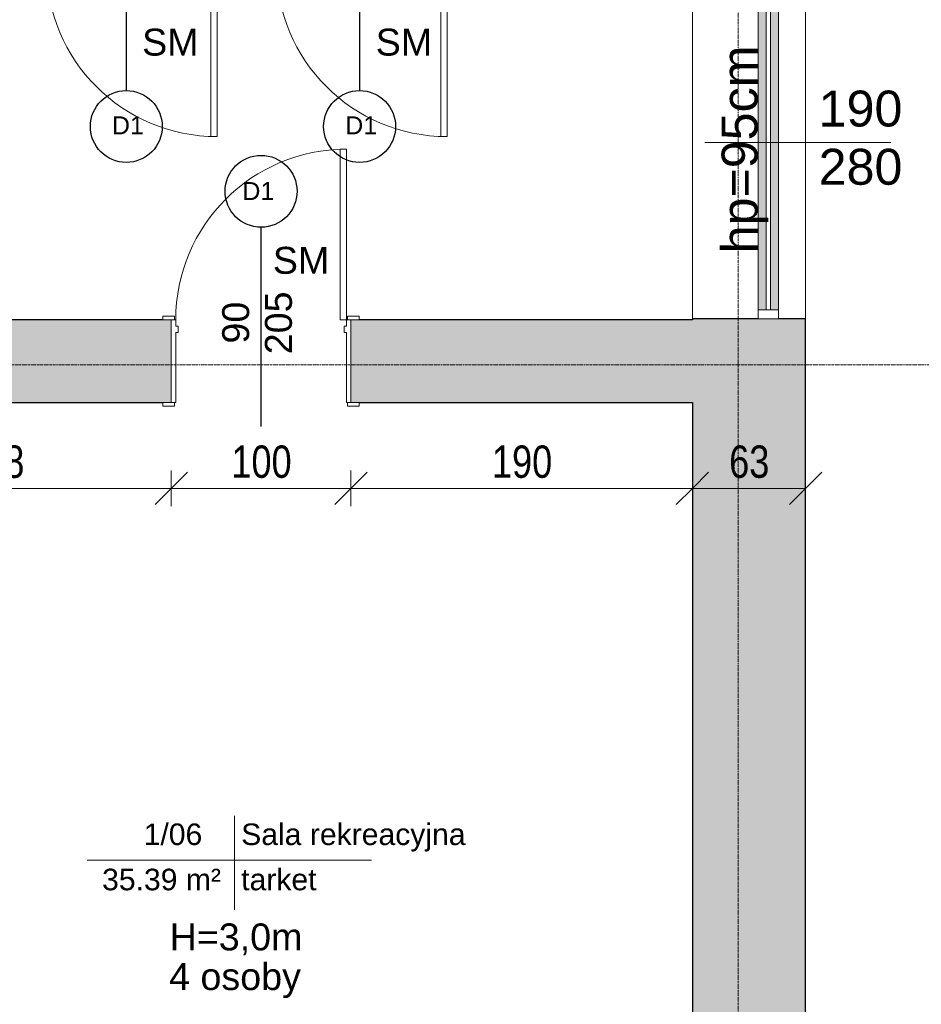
# Model space of a CAD drawing. Header units: centimetres. Extents: x 14785 to 19989, y -11124 to -8451.
# Tile 19 of 26: x 17483 to 17985, y -9962 to -9414. Entities that reach past the tile are written whole.
import ezdxf

# ---------------------------------------------------------------- set-up
doc = ezdxf.new("R2010")
doc.units = ezdxf.units.CM
doc.header["$XCLIPFRAME"] = 2
doc.linetypes.add('Linia siatki', pattern=[0.9925, 0.47, -0.2175, 0.0875, -0.2175])
doc.linetypes.add('Linia wyrównania', pattern=[0.32004, 0.16002, -0.16002])
for name, color, linetype, lineweight in [('A-ANNO-DIMS', 211, 'Continuous', 9), ('A-ANNO-DIMS-100', 211, 'Continuous', 9), ('A-AREA-IDEN', 2, 'Continuous', 9), ('A-DETL-MEDM', 33, 'Continuous', 25), ('A-DETL-THIN', 151, 'Continuous', 9), ('A-DOOR', 31, 'Continuous', 9), ('A-DOOR-FRAM', 31, 'Continuous', 18), ('A-GLAZ', 151, 'Continuous', 9), ('A-WALL', 113, 'Continuous', 9), ('A-WALL-PATT', 111, 'Continuous', 25), ('G-ANNO-REFR', 1, 'Linia wyrównania', 9), ('G-ANNO-TEXT', 231, 'Continuous', 9), ('S-GRID', 1, 'Continuous', 9)]:
    doc.layers.add(name, color=color, linetype=linetype, lineweight=lineweight)
doc.styles.add('Arial_1', font='arial.ttf', dxfattribs={"height": 12})
doc.styles.add('Arial_2', font='arial.ttf', dxfattribs={"height": 10})
doc.styles.add('Arial_3', font='arial.ttf', dxfattribs={"height": 15})
doc.styles.add('Arial_4', font='arial.ttf', dxfattribs={"width": 0.8, "height": 18})
doc.styles.add('Arial_5', font='arial.ttf', dxfattribs={"height": 20})
doc.dimstyles.new('Przekątna_-_1_8_mm_Arial', dxfattribs={"dimscale": 30.48, "dimtxt": 18.364669, "dimasz": 0.590551, "dimexe": 0.328084, "dimexo": 0.0625, "dimgap": 0.016404, "dimtad": 1, "dimdec": 0, "dimdsep": 46, "dimtxsty": 'Arial_4', "dimblk1": 'OBLIQUE', "dimblk2": 'OBLIQUE', "dimsah": 1, "dimcen": 0.09, "dimazin": 0, "dimtfac": 1, "dimtdec": 4, "dimtix": 1, "dimtmove": 0, "dimatfit": 3, "dimfxl": 0.328084, "dimfxlon": 1, "dimtvp": 1, "dimtolj": 1, "dimtzin": 0, "dimarcsym": 2})
picture_1 = doc.add_image_def('image1.png', size_in_pixel=(425, 587))

# ---------------------------------------------------------------- blocks, each defined once
blk = doc.blocks.new('wewnetrzne dwupanelowe - 900 x 2100mm-591853-4_Poziom piętra')
at = {"layer": 'A-DOOR', "lineweight": 18}
for p, q in [((47.5, 117.6825), (44, 117.6825)), ((44, 117.6825), (44, 22.6825)), ((47.5, 22.6825), (47.5, 117.6825)), ((44, 22.6825), (47.5, 22.6825))]:
    blk.add_line(p, q, dxfattribs=at)
at = {"layer": 'A-DOOR'}
for p, q in [((-48.135, 24.6825), (-54.635, 24.6825)), ((-54.635, 24.6825), (-54.635, 22.6825)), ((-54.635, 22.6825), (-48.135, 22.6825)), ((-48.135, 22.6825), (-48.135, 24.6825)), ((54.635, 24.6825), (48.135, 24.6825)), ((48.135, 24.6825), (48.135, 22.6825)), ((48.135, 22.6825), (54.635, 22.6825)), ((54.635, 22.6825), (54.635, 24.6825)), ((-48.135, -23.3175), (-54.635, -23.3175)), ((-54.635, -23.3175), (-54.635, -25.3175)), ((-54.635, -25.3175), (-48.135, -25.3175)), ((-48.135, -25.3175), (-48.135, -23.3175)), ((54.635, -23.3175), (48.135, -23.3175)), ((48.135, -23.3175), (48.135, -25.3175)), ((48.135, -25.3175), (54.635, -25.3175)), ((54.635, -25.3175), (54.635, -23.3175))]:
    blk.add_line(p, q, dxfattribs=at)
blk.add_arc((47.5, 22.6825), 95, 90, 180, dxfattribs=at)
at = {"layer": 'A-DOOR-FRAM'}
for p, q in [((-47.5, 22.6825), (-50, 22.6825)), ((-50, 22.6825), (-50, -23.3175)), ((-47.5, 19.1825), (-47.5, 22.6825)), ((47.5, 22.6825), (47.5, 19.1825)), ((50, 22.6825), (47.5, 22.6825)), ((50, -23.3175), (50, 22.6825)), ((-46.23, 19.1825), (-47.5, 19.1825)), ((-46.23, 15.69), (-46.23, 19.1825)), ((47.5, 19.1825), (46.23, 19.1825)), ((46.23, 19.1825), (46.23, 15.69)), ((-47.5, -23.3175), (-47.5, 15.69)), ((-47.5, 15.69), (-46.23, 15.69)), ((46.23, 15.69), (47.5, 15.69)), ((47.5, 15.69), (47.5, -23.3175)), ((-50, -23.3175), (-47.5, -23.3175)), ((47.5, -23.3175), (50, -23.3175))]:
    blk.add_line(p, q, dxfattribs=at)
blk = doc.blocks.new('wewnetrzne dwupanelowe - 900 x 2100mm-640922-4_Poziom piętra')
at = {"layer": 'A-DOOR'}
for p, q in [((-54.635, 17.3175), (-48.135, 17.3175)), ((-54.635, 15.3175), (-54.635, 17.3175)), ((-48.135, 17.3175), (-48.135, 15.3175)), ((48.135, 17.3175), (54.635, 17.3175)), ((48.135, 15.3175), (48.135, 17.3175)), ((54.635, 17.3175), (54.635, 15.3175)), ((-48.135, 15.3175), (-54.635, 15.3175)), ((54.635, 15.3175), (48.135, 15.3175)), ((-54.635, -14.6825), (-48.135, -14.6825)), ((-54.635, -16.6825), (-54.635, -14.6825)), ((-48.135, -14.6825), (-48.135, -16.6825)), ((48.135, -14.6825), (54.635, -14.6825)), ((48.135, -16.6825), (48.135, -14.6825)), ((54.635, -14.6825), (54.635, -16.6825)), ((-48.135, -16.6825), (-54.635, -16.6825)), ((54.635, -16.6825), (48.135, -16.6825))]:
    blk.add_line(p, q, dxfattribs=at)
at = {"layer": 'A-DOOR', "lineweight": 18}
for p, q in [((44, -14.6825), (47.5, -14.6825)), ((44, -109.6825), (44, -14.6825)), ((47.5, -14.6825), (47.5, -109.6825)), ((47.5, -109.6825), (44, -109.6825))]:
    blk.add_line(p, q, dxfattribs=at)
at = {"layer": 'A-DOOR'}
blk.add_arc((47.5, -14.6825), 95, 180, 270, dxfattribs=at)
at = {"layer": 'A-DOOR-FRAM'}
for p, q in [((-50, 15.3175), (-47.5, 15.3175)), ((-50, -14.6825), (-50, 15.3175)), ((-47.5, 15.3175), (-47.5, -7.69)), ((47.5, 15.3175), (50, 15.3175)), ((47.5, -7.69), (47.5, 15.3175)), ((50, 15.3175), (50, -14.6825)), ((-47.5, -7.69), (-46.23, -7.69)), ((-46.23, -7.69), (-46.23, -11.1825)), ((46.23, -7.69), (47.5, -7.69)), ((46.23, -11.1825), (46.23, -7.69)), ((-47.5, -14.6825), (-50, -14.6825)), ((-47.5, -11.1825), (-47.5, -14.6825)), ((-46.23, -11.1825), (-47.5, -11.1825)), ((47.5, -11.1825), (46.23, -11.1825)), ((47.5, -14.6825), (47.5, -11.1825)), ((50, -14.6825), (47.5, -14.6825))]:
    blk.add_line(p, q, dxfattribs=at)
blk = doc.blocks.new('Aluminum_1 szybowe - Okno 190_265 p_0-631028-4_Poziom piętra')
at = {"layer": 'A-GLAZ'}
h = blk.add_hatch(color=256, dxfattribs=at)
h.paths.add_polyline_path([(47.76, 7.73), (47.76, 12.17), (-132.08, 12.17), (-132.08, 7.73), (-98.99, 7.73)])
h.paths.add_polyline_path([(47.76, 14.71), (47.76, 19.16), (-132.08, 19.16), (-132.08, 14.71), (-98.99, 14.71)])
at = {"layer": 'A-GLAZ', "lineweight": 18}
for p, q in [((-132.08, 19.16), (-137.16, 19.16)), ((-137.16, 19.16), (-137.16, 7.73)), ((-132.08, 7.73), (-132.08, 19.16)), ((52.84, 19.16), (47.76, 19.16)), ((47.76, 19.16), (47.76, 7.73)), ((52.84, 7.73), (52.84, 19.16)), ((47.76, 14.71), (-132.08, 14.71)), ((-132.08, 14.71), (-132.08, 12.17)), ((-132.08, 12.17), (47.76, 12.17)), ((47.76, 12.17), (47.76, 14.71)), ((-137.16, 7.73), (-132.08, 7.73)), ((47.76, 7.73), (52.84, 7.73))]:
    blk.add_line(p, q, dxfattribs=at)
at = {"layer": 'A-GLAZ'}
for p, q in [((-132.08, 19.16), (47.76, 19.16)), ((47.76, 7.73), (-132.08, 7.73))]:
    blk.add_line(p, q, dxfattribs=at)
blk = doc.blocks.new('Etyk_pom_1_mala - Etyk_pom_1_mala-219433-4_Poziom piętra')
at = {"layer": 'A-AREA-IDEN'}
for p, q in [((-0.0958, 0.1444), (-0.0958, -0.3781)), ((-0.9154, -0.1015), (0.6661, -0.1015))]:
    blk.add_line(p, q, dxfattribs=at)
blk = doc.blocks.new('DIMBLOCK155-4_Poziom piętra')
at = {"layer": 'A-ANNO-DIMS-100'}
for p, q in [((17370.12, -9674.52), (17370.12, -9664.52)), ((17370.12, -9674.52), (17379.12, -9665.52)), ((17567.62, -9674.52), (17567.62, -9664.52)), ((17567.62, -9674.52), (17576.62, -9665.52)), ((17370.12, -9674.52), (17361.12, -9683.52)), ((17370.12, -9674.52), (17567.62, -9674.52)), ((17370.12, -9674.52), (17370.12, -9684.52)), ((17567.62, -9674.52), (17558.62, -9683.52)), ((17567.62, -9674.52), (17567.62, -9684.52))]:
    blk.add_line(p, q, dxfattribs=at)
at = {"layer": 'A-ANNO-DIMS-100', "color": 0, "insert": (17452.34, -9650.65), "char_height": 18, "width": 39.6677, "attachment_point": 1, "line_spacing_factor": 0.941778, "style": 'Arial_4'}
blk.add_mtext('198', dxfattribs=at)
blk = doc.blocks.new('_Oblique')
at = {"color": 0, "linetype": 'ByBlock', "lineweight": -2}
blk.add_line((-0.5, -0.5), (0.5, 0.5), dxfattribs=at)
blk = doc.blocks.new('DIMBLOCK156-4_Poziom piętra')
at = {"layer": 'A-ANNO-DIMS-100'}
for p, q in [((17567.62, -9674.52), (17567.62, -9664.52)), ((17567.62, -9674.52), (17576.62, -9665.52)), ((17667.62, -9674.52), (17667.62, -9664.52)), ((17667.62, -9674.52), (17676.62, -9665.52)), ((17567.62, -9674.52), (17558.62, -9683.52)), ((17567.62, -9674.52), (17667.62, -9674.52)), ((17567.62, -9674.52), (17567.62, -9684.52)), ((17667.62, -9674.52), (17658.62, -9683.52)), ((17667.62, -9674.52), (17667.62, -9684.52))]:
    blk.add_line(p, q, dxfattribs=at)
at = {"layer": 'A-ANNO-DIMS-100', "color": 0, "insert": (17601.09, -9650.65), "char_height": 18, "width": 39.6677, "attachment_point": 1, "line_spacing_factor": 0.941778, "style": 'Arial_4'}
blk.add_mtext('100', dxfattribs=at)
blk = doc.blocks.new('DIMBLOCK157-4_Poziom piętra')
at = {"layer": 'A-ANNO-DIMS-100'}
for p, q in [((17667.62, -9674.52), (17667.62, -9664.52)), ((17667.62, -9674.52), (17676.62, -9665.52)), ((17857.62, -9674.52), (17857.62, -9664.52)), ((17857.62, -9674.52), (17866.62, -9665.52)), ((17667.62, -9674.52), (17658.62, -9683.52)), ((17667.62, -9674.52), (17857.62, -9674.52)), ((17667.62, -9674.52), (17667.62, -9684.52)), ((17857.62, -9674.52), (17848.62, -9683.52)), ((17857.62, -9674.52), (17857.62, -9684.52))]:
    blk.add_line(p, q, dxfattribs=at)
at = {"layer": 'A-ANNO-DIMS-100', "color": 0, "insert": (17746.09, -9650.65), "char_height": 18, "width": 39.6677, "attachment_point": 1, "line_spacing_factor": 0.941778, "style": 'Arial_4'}
blk.add_mtext('190', dxfattribs=at)
blk = doc.blocks.new('DIMBLOCK158-4_Poziom piętra')
at = {"layer": 'A-ANNO-DIMS-100'}
for p, q in [((17857.62, -9674.52), (17857.62, -9664.52)), ((17857.62, -9674.52), (17866.62, -9665.52)), ((17920.62, -9674.52), (17920.62, -9664.52)), ((17920.62, -9674.52), (17929.62, -9665.52)), ((17857.62, -9674.52), (17848.62, -9683.52)), ((17857.62, -9674.52), (17920.62, -9674.52)), ((17857.62, -9674.52), (17857.62, -9684.52)), ((17920.62, -9674.52), (17911.62, -9683.52)), ((17920.62, -9674.52), (17920.62, -9684.52))]:
    blk.add_line(p, q, dxfattribs=at)
at = {"layer": 'A-ANNO-DIMS-100', "color": 0, "insert": (17878.1, -9650.65), "char_height": 18, "width": 26.4451, "attachment_point": 1, "line_spacing_factor": 0.941778, "style": 'Arial_4'}
blk.add_mtext('63', dxfattribs=at)

msp = doc.modelspace()

# ---------------------------------------------------------------- hatches: boundary and pattern name
at = {"layer": 'A-WALL-PATT', "lineweight": 9}
h = msp.add_hatch(color=256, dxfattribs=at)
h.paths.add_polyline_path([(17857.62, -10352.71), (17920.62, -10352.71), (17920.62, -9580.21), (17857.62, -9580.21), (17857.62, -9747.37)])
h.paths.add_polyline_path([(17905.62, -9390.21), (17920.62, -9390.21), (17920.62, -8842.71), (17857.62, -8842.71), (17857.62, -9390.21), (17894.19, -9390.21)])
h = msp.add_hatch(color=256, dxfattribs=at)
h.paths.add_polyline_path([(17857.62, -9626.71), (17857.62, -9580.71), (17667.62, -9580.71), (17667.62, -9626.71), (17705.33, -9626.71)])
h.paths.add_polyline_path([(17148.62, -9626.71), (17567.62, -9626.71), (17567.62, -9580.71), (17148.62, -9580.71), (17148.62, -9587.71)])
h.paths.add_polyline_path([(17043.99, -9626.71), (17048.62, -9626.71), (17048.62, -9580.71), (16840.62, -9580.71), (16840.62, -9626.71), (17018.62, -9626.71)])

# ---------------------------------------------------------------- linework, layer by layer
at = {"layer": 'A-DETL-MEDM'}
for p, q in [((17542.62, -9342.09), (17542.62, -9453.09)), ((17672.44, -9342.09), (17672.44, -9453.09)), ((17617.62, -9640.15), (17617.62, -9529.15))]:
    msp.add_line(p, q, dxfattribs=at)
for centre in [(17542.62, -9473.09), (17672.44, -9473.09), (17617.62, -9509.15)]:
    msp.add_circle(centre, 20, dxfattribs=at)
at = {"layer": 'A-DETL-THIN'}
msp.add_line((17968.12, -9482.08), (17864.62, -9482.08), dxfattribs=at)
at = {"layer": 'A-WALL'}
for p, q in [((17857.62, -9580.21), (17857.62, -9390.21)), ((17920.62, -9390.21), (17920.62, -9580.21))]:
    msp.add_line(p, q, dxfattribs=at)
at = {"layer": 'A-WALL', "lineweight": 25}
for p, q in [((17894.19, -9580.21), (17857.62, -9580.21)), ((17857.62, -9580.21), (17857.62, -9580.71)), ((17920.62, -9580.21), (17905.62, -9580.21)), ((17920.62, -10415.71), (17920.62, -9580.21)), ((17562.99, -9580.71), (17153.26, -9580.71)), ((17857.62, -9580.71), (17672.26, -9580.71)), ((17370.12, -9626.71), (17562.99, -9626.71)), ((17672.26, -9626.71), (17857.62, -9626.71)), ((17857.62, -9626.71), (17857.62, -10352.71))]:
    msp.add_line(p, q, dxfattribs=at)
at = {"layer": 'S-GRID', "linetype": 'Linia siatki'}
for p, q in [((17883.12, -8451.11), (17883.12, -11063.66)), ((14793.33, -9605.71), (18286.21, -9605.71))]:
    msp.add_line(p, q, dxfattribs=at)

# ---------------------------------------------------------------- block references
at = {"layer": 'A-AREA-IDEN', "xscale": 99.99999999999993, "yscale": 99.99999999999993, "zscale": 99.99999999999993}
msp.add_blockref('Etyk_pom_1_mala - Etyk_pom_1_mala-219433-4_Poziom piętra', (17612.47, -9871.24), dxfattribs=at)
at = {"layer": 'A-DOOR'}
for name, p in [('wewnetrzne dwupanelowe - 900 x 2100mm-640922-4_Poziom piętra', (17545.62, -9369.03)), ('wewnetrzne dwupanelowe - 900 x 2100mm-640922-4_Poziom piętra', (17673.62, -9369.03)), ('wewnetrzne dwupanelowe - 900 x 2100mm-591853-4_Poziom piętra', (17617.62, -9603.4))]:
    msp.add_blockref(name, p, dxfattribs=at)
at = {"layer": 'A-GLAZ', "rotation": 269.9999999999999}
msp.add_blockref('Aluminum_1 szybowe - Okno 190_265 p_0-631028-4_Poziom piętra', (17886.47, -9527.37), dxfattribs=at)

# ---------------------------------------------------------------- texts
at = {"layer": 'A-AREA-IDEN', "char_height": 12, "attachment_point": 1, "style": 'Arial_1'}
for s, insert, width in [('1/06', (17552.28, -9861.07), 42.4894), ('Sala rekreacyjna', (17606.56, -9861.07), 162.7426), ('35.39 m²', (17529.15, -9886.24), 85.7806), ('tarket', (17606.56, -9886.24), 55.3164)]:
    msp.add_mtext(s, dxfattribs=dict(at, insert=insert, width=width))
at = {"layer": 'G-ANNO-TEXT', "color": 7, "attachment_point": 1, "rotation": 90}
for s, insert, char_height, width, style in [('\\fArial|b0|i0|c238|p34|; ', (17525.04, -9414.11), 15, 7.2152, 'Arial_3'), ('\\fArial|b0|i0|c238|p34|; ', (17654.86, -9414.11), 15, 7.2152, 'Arial_3'), ('hp=95cm', (17873.89, -9543.71), 20, 143.5021, 'Arial_5'), ('205', (17619.78, -9599.88), 15, 43.2911, 'Arial_3'), ('90', (17595.97, -9593.92), 15, 28.8607, 'Arial_3'), ('\\fArial|b0|i0|c238|p34|; ', (17595.97, -9599.88), 15, 7.2152, 'Arial_3')]:
    msp.add_mtext(s, dxfattribs=dict(at, insert=insert, char_height=char_height, width=width, style=style))
at = {"layer": 'G-ANNO-TEXT', "color": 7, "attachment_point": 1}
for s, insert, char_height, width, style in [('SM', (17551.41, -9418.62), 15, 38.481, 'Arial_3'), ('SM', (17681.41, -9418.62), 15, 38.481, 'Arial_3'), ('190', (17927.9, -9453.1), 20, 57.7215, 'Arial_5'), ('D1', (17534.57, -9467.45), 10, 21.6456, 'Arial_2'), ('D1', (17664.4, -9467.45), 10, 21.6456, 'Arial_2'), ('280', (17927.9, -9485.51), 20, 57.7215, 'Arial_5'), ('D1', (17607.17, -9504.03), 10, 21.6456, 'Arial_2'), ('SM', (17624.16, -9540.08), 15, 38.481, 'Arial_3'), ('H=3,0m', (17566.7, -9916.7), 15, 91.3924, 'Arial_3'), ('4 osoby', (17566.41, -9938.77), 15, 87.3839, 'Arial_3')]:
    msp.add_mtext(s, dxfattribs=dict(at, insert=insert, char_height=char_height, width=width, style=style))

# ---------------------------------------------------------------- dimensions: what is measured, and where the dimension line sits
at = {"layer": 'A-ANNO-DIMS'}
for base, p1, p2, override, picture, middle in [((17567.62255481, -9674.52174831), (17370.12255481, -9664.52174831), (17567.62255481, -9664.52174831), {"dimpost": '<>', "dimfxl": 197.5}, 'DIMBLOCK155-4_Poziom piętra', (17468.87255481, -9664.83143447)), ((17667.62, -9674.52), (17567.62, -9664.52), (17667.62, -9664.52), {"dimpost": '<>', "dimfxl": 100}, 'DIMBLOCK156-4_Poziom piętra', (17617.62, -9664.83)), ((17857.62, -9674.52), (17667.62, -9664.52), (17857.62, -9664.52), {"dimpost": '<>', "dimfxl": 190}, 'DIMBLOCK157-4_Poziom piętra', (17762.62, -9664.83)), ((17920.62, -9674.52), (17857.62, -9664.52), (17920.62, -9664.52), {"dimpost": '<>', "dimfxl": 63}, 'DIMBLOCK158-4_Poziom piętra', (17889.12, -9664.83))]:
    dim = msp.add_linear_dim(base=base, p1=p1, p2=p2, dimstyle='Przekątna_-_1_8_mm_Arial', override=override, dxfattribs=at)
    dim.commit()
    dim.dimension.update_dxf_attribs({"geometry": picture, "text_midpoint": middle})

# ---------------------------------------------------------------- pictures from other files: only their frames are drawn
at = {"layer": 'G-ANNO-REFR'}
image = msp.add_image(picture_1, insert=(13294.02, -10599.16), size_in_units=(1499.31, 2070.81), dxfattribs=at)
image.set_boundary_path([(422.208, 706.731), (422.208, -16.598), (1893.711, -16.598), (1893.711, 706.731), (422.208, 706.731)])
image.dxf.flags = 15

doc.saveas('drawing.dxf')
